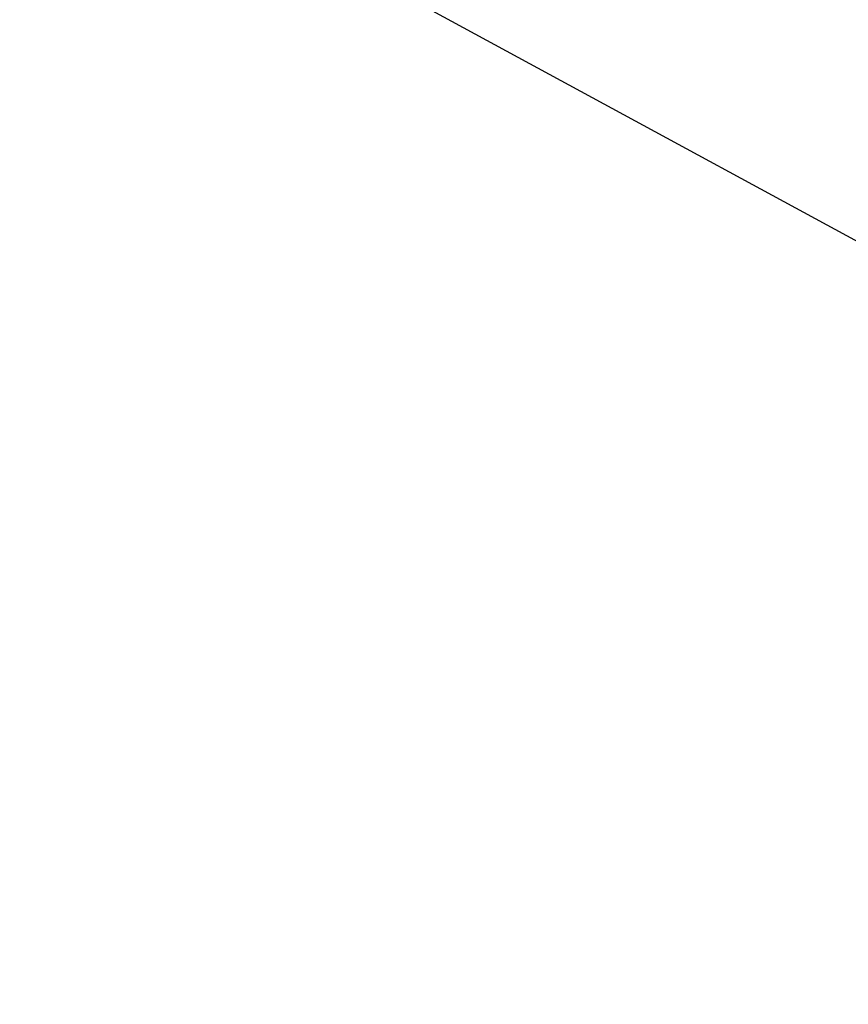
# Model space of a CAD drawing. Header units: metres. Extents: x 152057 to 155740, y 463538 to 465228.
# Tile 3 of 65: x 152317 to 152378, y 463905 to 463978. Entities that reach past the tile are written whole.
import ezdxf

# ---------------------------------------------------------------- set-up
doc = ezdxf.new("R2010")
doc.units = ezdxf.units.M
doc.layers.add('-DR-alg-kader', color=3, linetype='Continuous', plot=False)
doc.layers.add('-DR-v-vh-arc-asfalt frezen', color=252, linetype='Continuous', lineweight=9)

msp = doc.modelspace()

# ---------------------------------------------------------------- hatches: boundary and pattern name
at = {"layer": '-DR-v-vh-arc-asfalt frezen'}
h = msp.add_hatch(dxfattribs=at)
h.set_pattern_fill('AVH-ASFALT_FREESVAK', color=256, scale=0.25, pattern_type=2)
h.set_pattern_definition([(331.528097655, (0, 0), (0.52960106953, 0.15715752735), [0.390625, -0.390625]), (61.528097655, (0.34338, -0.18622), (-0.15715752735, 0.52960106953), [0.390625, -0.390625])])
h.paths.add_polyline_path([(152418.355, 463966.785), (152418.613, 463967.147), (152418.787, 463967.38), (152412.917, 463971.691), (152411.634, 463968.933), (152410.273, 463966.012), (152416.35, 463963.181), (152416.97, 463964.511), (152417.181, 463964.902), (152417.4, 463965.288), (152417.627, 463965.67), (152417.862, 463966.047), (152418.104, 463966.419)])
edge = h.paths.add_edge_path()
edge.add_line((152226.113, 464104.326), (152226.905, 464103.889))
edge.add_line((152226.905, 464103.889), (152228.636, 464102.852))
edge.add_line((152228.636, 464102.852), (152233.292, 464100.172))
edge.add_line((152233.292, 464100.172), (152241.375, 464095.38))
edge.add_line((152241.375, 464095.38), (152253.036, 464088.54))
edge.add_line((152253.036, 464088.54), (152265.466, 464081.206))
edge.add_line((152265.466, 464081.206), (152276.988, 464074.443))
edge.add_line((152276.988, 464074.443), (152293.034, 464064.964))
edge.add_line((152293.034, 464064.964), (152302.811, 464059.175))
edge.add_line((152302.811, 464059.175), (152315.114, 464051.948))
edge.add_line((152315.114, 464051.948), (152329.662, 464043.437))
edge.add_line((152329.662, 464043.437), (152340.904, 464036.744))
edge.add_line((152340.904, 464036.744), (152351.334, 464030.658))
edge.add_line((152351.334, 464030.658), (152360.556, 464025.187))
edge.add_line((152360.556, 464025.187), (152369.801, 464019.722))
edge.add_line((152369.801, 464019.722), (152379.896, 464013.762))
edge.add_line((152379.896, 464013.762), (152388.413, 464008.766))
edge.add_line((152388.413, 464008.766), (152393.968, 464005.248))
edge.add_line((152393.968, 464005.248), (152395.69, 464004.002))
edge.add_line((152395.69, 464004.002), (152398.443, 464001.418))
edge.add_line((152398.443, 464001.418), (152400.937, 463998.736))
edge.add_line((152400.937, 463998.736), (152404.19, 463994.849))
edge.add_line((152404.19, 463994.849), (152407.082, 463991.246))
edge.add_line((152407.082, 463991.246), (152409.704, 463987.948))
edge.add_line((152409.704, 463987.948), (152412.875, 463983.961))
edge.add_line((152412.875, 463983.961), (152415.251, 463980.845))
edge.add_line((152415.251, 463980.845), (152415.603, 463980.263))
edge.add_line((152415.603, 463980.263), (152415.823, 463979.619))
edge.add_line((152415.823, 463979.619), (152415.9, 463978.943))
edge.add_line((152415.9, 463978.943), (152415.831, 463978.266))
edge.add_line((152415.831, 463978.266), (152415.62, 463977.619))
edge.add_line((152415.62, 463977.619), (152415.608, 463977.593))
edge.add_line((152415.608, 463977.593), (152413.848, 463973.695))
edge.add_line((152413.848, 463973.695), (152411.634, 463968.933))
edge.add_line((152411.634, 463968.933), (152410.273, 463966.012))

# ---------------------------------------------------------------- linework, layer by layer
at = {"layer": '-DR-alg-kader'}
msp.add_lwpolyline([(152482.589, 463905.379), (152061.084, 464133.97), (152108.519, 464221.436), (152530.024, 463992.845)], close=True, dxfattribs=at)

doc.saveas('drawing.dxf')
